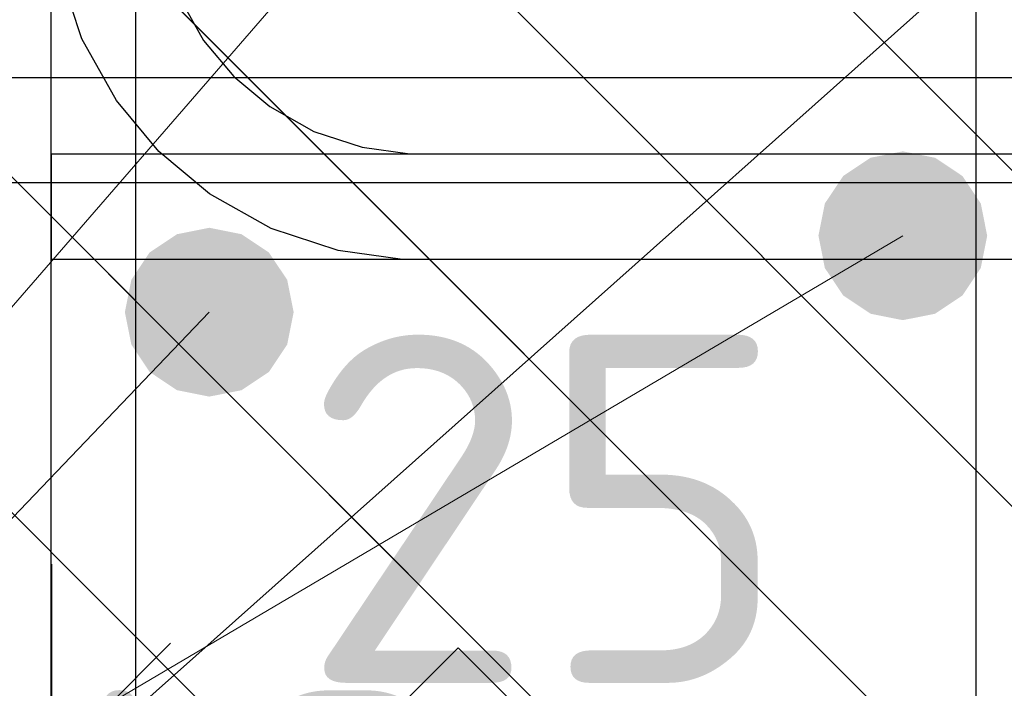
# Model space of a CAD drawing. Header units: metres. Extents: x -38 to 97, y -15 to 21.
# Tile 77 of 209: x 72.2846 to 72.378, y 4.4807 to 4.5441. Entities that reach past the tile are written whole.
import ezdxf

# ---------------------------------------------------------------- set-up
doc = ezdxf.new("R2010")
doc.units = ezdxf.units.M
doc.header["$PDMODE"] = 65
for name, color, linetype, lineweight in [('XR$3$Арм. стержнями нижней зоны', 180, 'Continuous', 35), ('XR$3$Арм.стержн. Арматура края', 96, 'Continuous', 35), ('XR$3$Арм.стержн. Хомут', 240, 'Continuous', 35), ('XR$3$Арм.стержн.горизонт. 1', 180, 'Continuous', 35), ('XR$3$Размерная линия (1)', 7, 'Continuous', 13), ('XR$3$Размерная линия_ общее', 7, 'Continuous', 13), ('XR$6$Арм. стержнями нижней зоны', 180, 'Continuous', 35), ('XR$6$Арм.стержн. Арматура края', 96, 'Continuous', 35), ('XR$6$Арм.стержн. Хомут', 240, 'Continuous', 35), ('XR$6$Арм.стержн.горизонт. 1', 180, 'Continuous', 35), ('XR$6$Размерная линия_ общее', 7, 'Continuous', 13)]:
    doc.layers.add(name, color=color, linetype=linetype, lineweight=lineweight)
doc.styles.add('ISOCPEUR', font='txt')
doc.dimstyles.new('DIMSTYLE_11', dxfattribs={"dimtxt": 0.033, "dimasz": 0.0375, "dimexe": 0, "dimexo": 0, "dimgap": 0.0165, "dimtad": 2, "dimdec": 0, "dimlfac": 1000, "dimrnd": 1, "dimzin": 12, "dimdsep": 46, "dimtxsty": 'ISOCPEUR', "dimblk1": 'ALL_ML_STRICH', "dimblk2": 'ALL_ML_STRICH', "dimsah": 1, "dimcen": 0, "dimclrd": 7, "dimclre": 256, "dimclrt": 7, "dimadec": 0, "dimazin": 0, "dimtfac": 1, "dimtdec": 0, "dimtix": 1, "dimtmove": 2, "dimatfit": 3, "dimfxl": 0, "dimtvp": 1.2, "dimtzin": 0, "dimlwd": 0, "dimlwe": -3, "dimarcsym": 0})
doc.dimstyles.new('DIMSTYLE_12', dxfattribs={"dimtxt": 0.03, "dimasz": 0.03, "dimexe": 0, "dimexo": 0, "dimgap": 0.015, "dimtad": 2, "dimdec": 0, "dimlfac": 1000, "dimrnd": 1, "dimzin": 12, "dimdsep": 46, "dimtxsty": 'ISOCPEUR', "dimblk1": 'ALL_ML_STRICH', "dimblk2": 'ALL_ML_STRICH', "dimsah": 1, "dimcen": 0, "dimclrd": 7, "dimclre": 256, "dimclrt": 7, "dimadec": 0, "dimazin": 0, "dimtfac": 1, "dimtdec": 0, "dimtix": 1, "dimtmove": 2, "dimatfit": 3, "dimfxl": 0, "dimtzin": 0, "dimlwd": 0, "dimlwe": -3, "dimarcsym": 0})
pattern_1 = [(135, (0, 0), (-0.031819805, -0.031819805), [0.4, -0.05, 0, -0.05]), (135, (-0.01591, -0.01591), (-0.031819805, -0.031819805), [0.8, -0.1, 0.1, -0.1])]

# ---------------------------------------------------------------- blocks, each defined once
blk = doc.blocks.new('ALL_ML_STRICH')
at = {"color": 0, "linetype": 'ByBlock', "lineweight": -2}
for p, q in [((0, -0.5), (0, 0.5)), ((-0.3, -0.3), (0.3, 0.3)), ((-1, 0), (0.5, 0))]:
    blk.add_line(p, q, dxfattribs=at)
blk = doc.blocks.new('*D93')
at = {"layer": 'DEFPOINTS', "color": 7, "linetype": 'Continuous', "lineweight": 13, "transparency": 33554687}
for p in [(72.262663, 4.473763), (72.262663, 4.438776), (72.287663, 4.433776)]:
    blk.add_point(p, dxfattribs=at)
at = {"layer": 'XR$3$Размерная линия_ общее', "color": 253, "linetype": 'Continuous', "lineweight": -2, "true_color": 0xa0a0a0, "transparency": 33554687}
for p, q in [((72.262663, 4.458776), (72.262663, 4.473763)), ((72.287663, 4.453776), (72.287663, 4.473763))]:
    blk.add_line(p, q, dxfattribs=at)
at = {"layer": 'XR$3$Размерная линия_ общее', "color": 7, "linetype": 'Continuous', "lineweight": -2, "transparency": 33554687}
blk.add_line((72.262663, 4.473763), (72.287663, 4.473763), dxfattribs=at)
at = {"layer": 'XR$3$Размерная линия_ общее', "color": 7, "linetype": 'Continuous', "lineweight": 13, "transparency": 33554687, "xscale": 0.0375, "yscale": 0.0375, "zscale": 0.0375, "rotation": 180}
blk.add_blockref('ALL_ML_STRICH', (72.262663, 4.473763), dxfattribs=at)
at = {"layer": 'XR$3$Размерная линия_ общее', "color": 7, "linetype": 'Continuous', "lineweight": 13, "transparency": 33554687, "xscale": 0.0375, "yscale": 0.0375, "zscale": 0.0375}
blk.add_blockref('ALL_ML_STRICH', (72.287663, 4.473763), dxfattribs=at)
at = {"layer": 'XR$3$Размерная линия_ общее', "color": 7, "linetype": 'Continuous', "lineweight": 13, "transparency": 33554687, "insert": (72.334388, 4.497763), "char_height": 0.033, "width": 0.066, "attachment_point": 5, "style": 'ISOCPEUR'}
blk.add_mtext('\\A1;{25}', dxfattribs=at)
at = {"layer": 'XR$3$Размерная линия_ общее', "color": 7, "linetype": 'Continuous', "lineweight": 13, "transparency": 33554687, "insert": (72.307439, 4.473553), "char_height": 0.027, "width": 0.00135, "attachment_point": 1, "line_spacing_factor": 0.60241, "style": 'ISOCPEUR'}
blk.add_mtext('з.с.', dxfattribs=at)
blk = doc.blocks.new('*D157')
at = {"layer": 'DEFPOINTS', "color": 7, "linetype": 'Continuous', "lineweight": 13, "transparency": 33554687}
for p in [(72.302587, 4.516393), (72.217318, 4.421393), (72.302587, 4.421393)]:
    blk.add_point(p, dxfattribs=at)
at = {"layer": 'XR$3$Размерная линия (1)', "color": 9, "linetype": 'Continuous', "lineweight": -2, "true_color": 0xc7c7c7, "transparency": 33554687}
for p, q in [((72.282587, 4.516393), (72.217318, 4.516393)), ((72.282587, 4.421393), (72.217318, 4.421393))]:
    blk.add_line(p, q, dxfattribs=at)
at = {"layer": 'XR$3$Размерная линия (1)', "color": 7, "linetype": 'Continuous', "lineweight": -2, "transparency": 33554687}
blk.add_line((72.217318, 4.421393), (72.217318, 4.516393), dxfattribs=at)
at = {"layer": 'XR$3$Размерная линия (1)', "color": 7, "linetype": 'Continuous', "lineweight": 13, "transparency": 33554687, "xscale": 0.03, "yscale": 0.03, "zscale": 0.03}
for p, rotation in [((72.217318, 4.516393), 90), ((72.217318, 4.421393), 270)]:
    blk.add_blockref('ALL_ML_STRICH', p, dxfattribs=dict(at, rotation=rotation))
at = {"layer": 'XR$3$Размерная линия (1)', "color": 7, "linetype": 'Continuous', "lineweight": 13, "transparency": 33554687, "insert": (72.194818, 4.470393), "char_height": 0.03, "width": 0.06, "attachment_point": 5, "rotation": 90, "style": 'ISOCPEUR'}
blk.add_mtext('\\A1;{95}', dxfattribs=at)
blk = doc.blocks.new('*D158')
at = {"layer": 'DEFPOINTS', "color": 7, "linetype": 'Continuous', "lineweight": 13, "transparency": 33554687}
for p in [(72.317625, 4.636393), (72.217318, 4.516393), (72.302587, 4.516393)]:
    blk.add_point(p, dxfattribs=at)
at = {"layer": 'XR$3$Размерная линия (1)', "color": 9, "linetype": 'Continuous', "lineweight": -2, "true_color": 0xc7c7c7, "transparency": 33554687}
for p, q in [((72.297625, 4.636393), (72.217318, 4.636393)), ((72.282587, 4.516393), (72.217318, 4.516393))]:
    blk.add_line(p, q, dxfattribs=at)
at = {"layer": 'XR$3$Размерная линия (1)', "color": 7, "linetype": 'Continuous', "lineweight": -2, "transparency": 33554687}
blk.add_line((72.217318, 4.516393), (72.217318, 4.636393), dxfattribs=at)
at = {"layer": 'XR$3$Размерная линия (1)', "color": 7, "linetype": 'Continuous', "lineweight": 13, "transparency": 33554687, "xscale": 0.03, "yscale": 0.03, "zscale": 0.03}
for p, rotation in [((72.217318, 4.636393), 90), ((72.217318, 4.516393), 270)]:
    blk.add_blockref('ALL_ML_STRICH', p, dxfattribs=dict(at, rotation=rotation))
at = {"layer": 'XR$3$Размерная линия (1)', "color": 7, "linetype": 'Continuous', "lineweight": 13, "transparency": 33554687, "insert": (72.194818, 4.580893), "char_height": 0.03, "width": 0.09, "attachment_point": 5, "rotation": 90, "style": 'ISOCPEUR'}
blk.add_mtext('\\A1;{120}', dxfattribs=at)
blk = doc.blocks.new('*D755')
at = {"layer": 'DEFPOINTS', "color": 7, "linetype": 'Continuous', "lineweight": 13, "transparency": 33554687}
for p in [(72.293008, 4.413638), (72.298008, 4.388638), (72.332995, 4.388638)]:
    blk.add_point(p, dxfattribs=at)
at = {"layer": 'XR$6$Размерная линия_ общее', "color": 253, "linetype": 'Continuous', "lineweight": -2, "true_color": 0xa0a0a0, "transparency": 33554687}
for p, q in [((72.313008, 4.413638), (72.332995, 4.413638)), ((72.318008, 4.388638), (72.332995, 4.388638))]:
    blk.add_line(p, q, dxfattribs=at)
at = {"layer": 'XR$6$Размерная линия_ общее', "color": 7, "linetype": 'Continuous', "lineweight": -2, "transparency": 33554687}
blk.add_line((72.332995, 4.388638), (72.332995, 4.413638), dxfattribs=at)
at = {"layer": 'XR$6$Размерная линия_ общее', "color": 7, "linetype": 'Continuous', "lineweight": 13, "transparency": 33554687, "xscale": 0.0375, "yscale": 0.0375, "zscale": 0.0375}
for p, rotation in [((72.332995, 4.413638), 90), ((72.332995, 4.388638), 270)]:
    blk.add_blockref('ALL_ML_STRICH', p, dxfattribs=dict(at, rotation=rotation))
at = {"layer": 'XR$6$Размерная линия_ общее', "color": 7, "linetype": 'Continuous', "lineweight": 13, "transparency": 33554687, "insert": (72.333205, 4.433414), "char_height": 0.027, "width": 0.00135, "attachment_point": 1, "rotation": 90, "line_spacing_factor": 0.60241, "style": 'ISOCPEUR'}
blk.add_mtext('з.с.', dxfattribs=at)
at = {"layer": 'XR$6$Размерная линия_ общее', "color": 7, "linetype": 'Continuous', "lineweight": 13, "transparency": 33554687, "insert": (72.308995, 4.460363), "char_height": 0.033, "width": 0.066, "attachment_point": 5, "rotation": 90, "style": 'ISOCPEUR'}
blk.add_mtext('\\A1;{25}', dxfattribs=at)

msp = doc.modelspace()

# ---------------------------------------------------------------- hatches: boundary and pattern name
at = {"linetype": 'Continuous', "lineweight": 13, "transparency": 33554687}
h = msp.add_hatch(dxfattribs=at)
h.set_pattern_fill('__________540', scale=0.015, style=0, pattern_type=2)
h.set_pattern_definition(pattern_1)
h.paths.add_polyline_path([(72.15831, 4.688638), (72.15831, 4.488638), (72.621984, 4.488638), (72.621984, 4.688638)], flags=0)
at = {"linetype": 'Continuous', "lineweight": 25, "transparency": 33554687}
h = msp.add_hatch(dxfattribs=at)
h.set_pattern_fill('__________540', scale=0.015, style=0, pattern_type=2)
h.set_pattern_definition(pattern_1)
h.paths.add_polyline_path([(72.512625, 4.681393), (72.262625, 4.681393), (72.262625, 4.381393), (72.512625, 4.381393)], flags=0)
h = msp.add_hatch(dxfattribs=at)
h.set_pattern_fill('__________540', scale=0.015, style=0, pattern_type=2)
h.set_pattern_definition(pattern_1)
h.paths.add_polyline_path([(72.408304, 4.488638), (72.15831, 4.488638), (72.158304, 4.388638), (72.408304, 4.388638)], flags=0)
at = {"layer": 'XR$3$Арм.стержн.горизонт. 1', "linetype": 'Continuous', "lineweight": 50, "transparency": 33554687}
msp.add_hatch(color=7, dxfattribs=at).paths.add_polyline_path([(72.310587, 4.516393), (72.309978, 4.519454), (72.308244, 4.52205), (72.305648, 4.523784), (72.302587, 4.524393), (72.299525, 4.523784), (72.29693, 4.52205), (72.295196, 4.519454), (72.294587, 4.516393), (72.295196, 4.513331), (72.29693, 4.510736), (72.299525, 4.509002), (72.302587, 4.508393), (72.305648, 4.509002), (72.308244, 4.510736), (72.309978, 4.513331)])
at = {"layer": 'XR$6$Арм.стержн.горизонт. 1', "linetype": 'Continuous', "lineweight": 50, "transparency": 33554687}
msp.add_hatch(color=7, dxfattribs=at).paths.add_polyline_path([(72.376343, 4.523638), (72.375734, 4.526699), (72.374, 4.529295), (72.371404, 4.531029), (72.368343, 4.531638), (72.365281, 4.531029), (72.362686, 4.529295), (72.360952, 4.526699), (72.360343, 4.523638), (72.360952, 4.520576), (72.362686, 4.517981), (72.365281, 4.516247), (72.368343, 4.515638), (72.371404, 4.516247), (72.374, 4.517981), (72.375734, 4.520576)])

# ---------------------------------------------------------------- linework, layer by layer
at = {"layer": 'XR$3$Арм. стержнями нижней зоны', "color": 4, "linetype": 'Continuous', "lineweight": 25, "transparency": 33554687}
msp.add_lwpolyline([(72.287625, 4.531393), (72.666808, 4.531393), (72.666808, 4.521393), (72.287625, 4.521393), (72.287625, 4.531393)], dxfattribs=at)
at = {"layer": 'XR$3$Арм.стержн. Арматура края', "color": 4, "linetype": 'Continuous', "lineweight": 25, "transparency": 33554687}
for points in [[(72.666808, 4.521393), (72.320914, 4.521393), (72.314814, 4.522242), (72.308463, 4.524335), (72.302618, 4.527609), (72.297804, 4.53163), (72.293783, 4.536443), (72.29051, 4.542289), (72.288416, 4.548639), (72.287567, 4.554739), (72.287567, 4.622046), (72.288416, 4.628147), (72.29051, 4.634497), (72.293783, 4.640343), (72.297804, 4.645156), (72.302618, 4.649177), (72.308463, 4.652451), (72.314814, 4.654544), (72.320914, 4.655393), (72.666808, 4.655393)], [(72.666808, 4.645393), (72.321606, 4.645393), (72.317086, 4.644764), (72.312509, 4.643255), (72.308315, 4.640906), (72.304904, 4.638056), (72.302054, 4.634645), (72.299705, 4.630451), (72.298196, 4.625874), (72.297567, 4.621354), (72.297567, 4.555432), (72.298196, 4.550912), (72.299705, 4.546334), (72.302054, 4.542141), (72.304904, 4.538729), (72.308315, 4.535879), (72.312509, 4.533531), (72.317086, 4.532022), (72.321606, 4.531393), (72.666808, 4.531393)]]:
    msp.add_lwpolyline(points, dxfattribs=at)
at = {"layer": 'XR$3$Арм.стержн. Хомут', "color": 40, "linetype": 'Continuous', "lineweight": 25, "transparency": 33554687}
for points in [[(72.287587, 4.43307), (72.287587, 4.625716)], [(72.287587, 4.43307), (72.287587, 4.625716)], [(72.287587, 4.43307), (72.287587, 4.625716)], [(72.295587, 4.625162), (72.295587, 4.433624)], [(72.295587, 4.625162), (72.295587, 4.433624)], [(72.295587, 4.625162), (72.295587, 4.433624)], [(72.460948, 4.406393), (72.314264, 4.406393), (72.309384, 4.407072), (72.304303, 4.408747), (72.299627, 4.411366), (72.295776, 4.414582), (72.29256, 4.418433), (72.289941, 4.423109), (72.288266, 4.42819), (72.287587, 4.43307), (72.287587, 4.435057), (72.287764, 4.437578), (72.288182, 4.440155), (72.288839, 4.442688), (72.289714, 4.44511), (72.290808, 4.447441), (72.292134, 4.449696), (72.293661, 4.451814), (72.295318, 4.453722), (72.326193, 4.484597), (72.33185, 4.478941)], [(72.460948, 4.406393), (72.314264, 4.406393), (72.309384, 4.407072), (72.304303, 4.408747), (72.299627, 4.411366), (72.295776, 4.414582), (72.29256, 4.418433), (72.289941, 4.423109), (72.288266, 4.42819), (72.287587, 4.43307), (72.287587, 4.435057), (72.287764, 4.437578), (72.288182, 4.440155), (72.288839, 4.442688), (72.289714, 4.44511), (72.290808, 4.447441), (72.292134, 4.449696), (72.293661, 4.451814), (72.295318, 4.453722), (72.326193, 4.484597), (72.33185, 4.478941)], [(72.460948, 4.406393), (72.314264, 4.406393), (72.309384, 4.407072), (72.304303, 4.408747), (72.299627, 4.411366), (72.295776, 4.414582), (72.29256, 4.418433), (72.289941, 4.423109), (72.288266, 4.42819), (72.287587, 4.43307), (72.287587, 4.435057), (72.287764, 4.437578), (72.288182, 4.440155), (72.288839, 4.442688), (72.289714, 4.44511), (72.290808, 4.447441), (72.292134, 4.449696), (72.293661, 4.451814), (72.295318, 4.453722), (72.326193, 4.484597), (72.33185, 4.478941)]]:
    msp.add_lwpolyline(points, dxfattribs=at)
at = {"layer": 'XR$3$Арм.стержн.горизонт. 1', "color": 7, "linetype": 'Continuous', "lineweight": 13, "transparency": 33554687}
for q in [(72.472625, 4.636393), (72.387549, 4.636393), (72.302587, 4.516393)]:
    msp.add_line((72.098576, 4.303297), q, dxfattribs=at)
at = {"layer": 'XR$6$Арм. стержнями нижней зоны', "color": 4, "linetype": 'Continuous', "lineweight": 25, "transparency": 33554687}
msp.add_lwpolyline([(72.183304, 4.538638), (72.626984, 4.538638), (72.626984, 4.528638), (72.183304, 4.528638), (72.183304, 4.538638)], dxfattribs=at)
at = {"layer": 'XR$6$Арм.стержн. Арматура края', "color": 4, "linetype": 'Continuous', "lineweight": 25, "transparency": 33554687}
for points in [[(72.626984, 4.528638), (72.211868, 4.528638), (72.206653, 4.529364), (72.201214, 4.531157), (72.196205, 4.533962), (72.192077, 4.53741), (72.188628, 4.541538), (72.185823, 4.546547), (72.18403, 4.551987), (72.183304, 4.557202), (72.183304, 4.634073), (72.18403, 4.639289), (72.185823, 4.644728), (72.188628, 4.649737), (72.192077, 4.653865), (72.196205, 4.657314), (72.201214, 4.660119), (72.206653, 4.661912), (72.211868, 4.662638), (72.626984, 4.662638)], [(72.626984, 4.652638), (72.212561, 4.652638), (72.208926, 4.652132), (72.205259, 4.650923), (72.201902, 4.649043), (72.199176, 4.646766), (72.196899, 4.64404), (72.195019, 4.640683), (72.19381, 4.637016), (72.193304, 4.633381), (72.193304, 4.557895), (72.19381, 4.55426), (72.195019, 4.550593), (72.196899, 4.547236), (72.199176, 4.54451), (72.201902, 4.542232), (72.205259, 4.540352), (72.208926, 4.539144), (72.212561, 4.538638), (72.626984, 4.538638)]]:
    msp.add_lwpolyline(points, dxfattribs=at)
at = {"layer": 'XR$6$Арм.стержн. Хомут', "color": 40, "linetype": 'Continuous', "lineweight": 25, "transparency": 33554687}
msp.add_lwpolyline([(72.206672, 4.421638), (72.356074, 4.421638), (72.35969, 4.422141), (72.363352, 4.423348), (72.366706, 4.425227), (72.369436, 4.427507), (72.371716, 4.430236), (72.373594, 4.433591), (72.374802, 4.437253), (72.375305, 4.440869), (72.375305, 4.633407)], dxfattribs=at)
msp.add_lwpolyline([(72.206672, 4.421638), (72.356074, 4.421638), (72.35969, 4.422141), (72.363352, 4.423348), (72.366706, 4.425227), (72.369436, 4.427507), (72.371716, 4.430236), (72.373594, 4.433591), (72.374802, 4.437253), (72.375305, 4.440869), (72.375305, 4.633407)], dxfattribs=at)
at = {"layer": 'XR$6$Арм.стержн.горизонт. 1', "color": 7, "linetype": 'Continuous', "lineweight": 13, "transparency": 33554687}
msp.add_line((71.963907, 4.285274), (72.368343, 4.523638), dxfattribs=at)

# ---------------------------------------------------------------- dimensions: what is measured, and where the dimension line sits
at = {"layer": 'XR$3$Размерная линия (1)', "color": 7, "linetype": 'Continuous', "lineweight": 13, "transparency": 33554687}
for base, p1, p2, picture, middle in [((72.217318, 4.636393), (72.282587, 4.516393), (72.297625, 4.636393), '*D158', (72.194818, 4.580893)), ((72.217318, 4.516393), (72.282587, 4.421393), (72.282587, 4.516393), '*D157', (72.194818, 4.470393))]:
    dim = msp.add_linear_dim(base=base, p1=p1, p2=p2, angle=90, dimstyle='DIMSTYLE_12', override={"dimpost": '<>', "dimclrd": 7, "dimclre": 9, "dimclrt": 7, "dimlwd": 0, "dimlwe": 65533}, dxfattribs=at)
    dim.commit()
    dim.dimension.update_dxf_attribs({"geometry": picture, "text_midpoint": middle, "dimtype": 160})
at = {"layer": 'XR$3$Размерная линия_ общее', "color": 7, "linetype": 'Continuous', "lineweight": 13, "transparency": 33554687}
dim = msp.add_linear_dim(base=(72.287663, 4.473763), p1=(72.262663, 4.458776), p2=(72.287663, 4.453776), text='<>\\Xз.с.', dimstyle='DIMSTYLE_11', override={"dimpost": '<>', "dimclrd": 7, "dimclre": 253, "dimclrt": 7, "dimlwd": 0, "dimlwe": 65533}, dxfattribs=at)
dim.commit()
dim.dimension.update_dxf_attribs({"geometry": '*D93', "text_midpoint": (72.334388, 4.497763), "dimtype": 160})
at = {"layer": 'XR$6$Размерная линия_ общее', "color": 7, "linetype": 'Continuous', "lineweight": 13, "transparency": 33554687}
dim = msp.add_linear_dim(base=(72.332995, 4.413638), p1=(72.318008, 4.388638), p2=(72.313008, 4.413638), angle=90, text='<>\\Xз.с.', dimstyle='DIMSTYLE_11', override={"dimpost": '<>', "dimclrd": 7, "dimclre": 253, "dimclrt": 7, "dimlwd": 0, "dimlwe": 65533}, dxfattribs=at)
dim.commit()
dim.dimension.update_dxf_attribs({"geometry": '*D755', "text_midpoint": (72.308995, 4.460363), "dimtype": 160})

doc.saveas('drawing.dxf')
